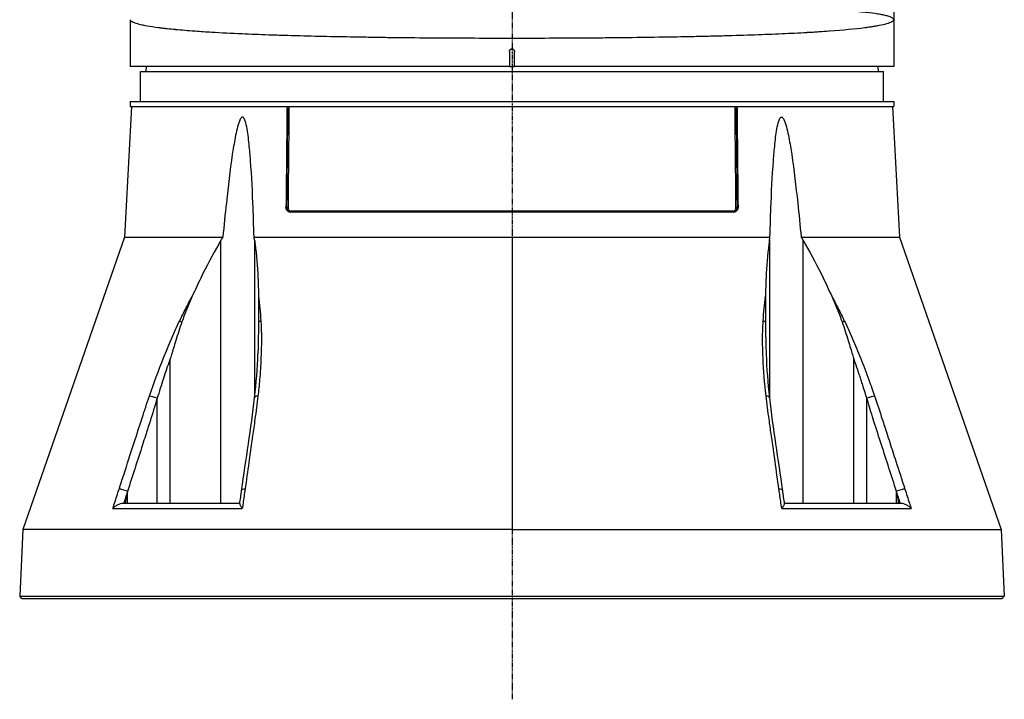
# Model space of a CAD drawing. Header units: millimetres. Extents: x 0 to 4378, y 0 to 2376.
# Tile 24 of 236: x 672 to 868, y 640 to 775. Entities that reach past the tile are written whole.
import ezdxf

# ---------------------------------------------------------------- set-up
doc = ezdxf.new("R2010")
doc.units = ezdxf.units.MM
doc.header["$LTSCALE"] = 0.2
doc.linetypes.add('CENTER2', pattern=[1.125, 0.75, -0.125, 0.125, -0.125])
doc.layers.add('02_Center Line', color=1, linetype='CENTER2')

# ---------------------------------------------------------------- blocks, each defined once
blk = doc.blocks.new('A$Cd43f6b5f')
for p, q in [((76, 181.88), (76, 115.3)), ((-76, 115.3), (-76, 106)), ((76, 115.3), (76, 106)), ((-0.5, 109), (-0.5, 106)), ((0.5, 106), (0.5, 109)), ((-0.5, 106), (-76, 106)), ((-72.87, 106), (-72.89, 105)), ((-0.5, 106), (0.5, 106)), ((76, 106), (0.5, 106)), ((72.87, 106), (72.89, 105)), ((-74, 105), (74, 105)), ((-74, 99), (-74, 105)), ((74, 99), (74, 105)), ((-76, 99), (76, 99)), ((-76, 99), (-76, 98)), ((76, 99), (76, 98)), ((-75.79, 98), (-77.15, 72.03)), ((-76, 98), (76, 98)), ((75.79, 98), (77.15, 72.03)), ((-44.88, 77.97), (-45, 77.97)), ((44.22, 77), (-44.22, 77)), ((43.97, 77.19), (-43.97, 77.19)), ((44.09, 77), (44.09, 77)), ((45, 77.97), (44.88, 77.97)), ((-77.15, 72.03), (-97.38, 13.79)), ((-77.15, 72.03), (-57.57, 72.03)), ((-57.95, 19), (-57.95, 71.39)), ((-51.36, 72.03), (0, 72.03)), ((-51.26, 71.39), (-51.26, 40.02)), ((0, 72.03), (51.36, 72.03)), ((0, 72.03), (0, 70.02)), ((51.26, 71.39), (51.26, 40.02)), ((57.57, 72.03), (77.15, 72.03)), ((57.95, 19), (57.95, 71.39)), ((77.15, 72.03), (97.38, 13.79)), ((0, 70.02), (0, 13.79)), ((-50.35, 59.28), (-50.35, 59.28)), ((50.35, 59.26), (50.35, 59.26)), ((-68.07, 19), (-68.07, 47.76)), ((68.07, 19), (68.07, 47.76)), ((-70.65, 19), (-70.65, 39.92)), ((-70.65, 39.92), (-70.65, 39.92)), ((70.65, 19), (70.65, 39.92)), ((-51.26, 35.22), (-51.26, 35.22)), ((51.26, 35.22), (51.26, 35.22)), ((-75.06, 31.64), (-75.06, 31.64)), ((75.05, 31.67), (75.05, 31.67)), ((-76.56, 19), (-76.56, 21.4)), ((76.56, 19), (76.56, 21.4)), ((-79.48, 17.99), (-53.7, 17.99)), ((-54.21, 19), (-77.45, 19)), ((53.7, 17.99), (79.48, 17.99)), ((77.45, 19), (54.21, 19)), ((-97.38, 13.79), (-98.02, 0.5)), ((0, 13.79), (-97.38, 13.79)), ((0, 13.79), (97.38, 13.79)), ((97.38, 13.79), (98.02, 0.5)), ((-98.02, 0.5), (98.02, 0.5)), ((-97.55, 0), (-98.02, 0.5)), ((97.55, 0), (-97.55, 0)), ((-87.52, 0), (-87.52, 0)), ((-57.69, 0), (-57.69, 0)), ((-43.67, 0), (-43.67, 0)), ((97.55, 0), (98.02, 0.5))]:
    blk.add_line(p, q)
for centre, major_axis, ratio, start_param, end_param in [((-44.72, 77.98), (0.2, -0.002), 0.057317, 3.779603, 5.335087), ((-44.09, 77.2), (0, -0.2), 0.575043, 0.021079, 1.51865), ((44.09, 77.2), (0, -0.2), 0.575043, 4.764774, 6.283101), ((44.09, 77.2), (0, -0.2), 0.575043, 6.283101, 6.283182), ((44.72, 77.98), (-0.2, -0.002), 0.05732, 0.947932, 2.503548), ((-65.04, 54.86), (-1.35, 0.66), 0.057665, 0.607364, 1.057256), ((-49.16, 54.86), (-1.5, -0.09), 0.431477, 5.294348, 5.744777), ((49.16, 54.86), (-1.5, 0.09), 0.431477, 3.680016, 4.13043), ((65.04, 54.86), (1.35, 0.66), 0.057893, 5.225953, 5.675827), ((-71.03, 39.88), (-1.42, 0.49), 0.108063, 4.484642, 5.706473), ((-49.77, 39.88), (-1.49, 0.17), 0.323016, 5.32621, 6.283185), ((49.77, 39.88), (1.49, 0.17), 0.323016, 0, 0.956975), ((71.03, 39.88), (1.42, 0.49), 0.108063, 0.576712, 1.79861), ((-77.06, 21.37), (-1.43, 0.46), 0.133958, 4.3984, 5.717837), ((-52.35, 21.37), (-1.49, 0.21), 0.304914, 5.321029, 6.283185), ((52.35, 21.37), (1.49, 0.21), 0.304914, 0, 0.962156), ((77.06, 21.37), (1.43, 0.46), 0.133958, 0.565348, 1.884847)]:
    blk.add_ellipse(centre, major_axis=major_axis, ratio=ratio, start_param=start_param, end_param=end_param)
for points, knots in [([(0.54, 117.94), (1.56, 117.94), (2.61, 117.93), (4.32, 117.93), (4.97, 117.93), (5.95, 117.93), (6.28, 117.93), (6.95, 117.93), (7.34, 117.93), (8.19, 117.93), (8.79, 117.93), (9.74, 117.93), (10.06, 117.93), (10.56, 117.93), (10.72, 117.93), (11.06, 117.93), (11.28, 117.93), (11.9, 117.93), (12.46, 117.93), (13.4, 117.93), (13.73, 117.92), (14.25, 117.92), (14.43, 117.92), (14.79, 117.92), (15, 117.92), (15.79, 117.92), (16.41, 117.92), (17.65, 117.92), (18.32, 117.92), (19.46, 117.91), (20.04, 117.91), (21.26, 117.91), (21.93, 117.91), (25.02, 117.9), (27.39, 117.89), (30.76, 117.87), (31.89, 117.87), (33.59, 117.86), (34.15, 117.85), (35.29, 117.85), (35.9, 117.84), (37.48, 117.83), (38.55, 117.82), (40.17, 117.81), (40.71, 117.8), (41.53, 117.79), (41.94, 117.79), (42.36, 117.79), (42.63, 117.78), (42.79, 117.78), (44.73, 117.76), (46.62, 117.74), (49.5, 117.69), (50.48, 117.68), (51.94, 117.65), (52.43, 117.64), (53.17, 117.63), (53.41, 117.62), (53.78, 117.61), (53.9, 117.61), (54.15, 117.6), (54.29, 117.6), (55.94, 117.56), (57.51, 117.52), (59.87, 117.44), (60.65, 117.42), (61.82, 117.37), (62.2, 117.35), (62.78, 117.33), (63.06, 117.31), (63.35, 117.3), (63.54, 117.29), (63.65, 117.29), (64.93, 117.22), (66.11, 117.16), (67.82, 117.04), (68.38, 116.99), (69.2, 116.92), (69.46, 116.9), (69.86, 116.86), (69.99, 116.85), (70.25, 116.82), (70.39, 116.81), (71.36, 116.7), (72.15, 116.6), (73.19, 116.43), (73.52, 116.37), (73.96, 116.27), (74.1, 116.24), (74.37, 116.18), (74.51, 116.14), (75.55, 115.85), (76, 115.57), (76, 115.3)], [0.0047231, 0.0047231, 0.0047231, 0.0047231, 0.03125, 0.03125, 0.046875, 0.046875, 0.0546875, 0.0546875, 0.0625, 0.0625, 0.078125, 0.078125, 0.0859375, 0.0859375, 0.0898438, 0.0898438, 0.09375, 0.09375, 0.109375, 0.109375, 0.1171875, 0.1171875, 0.1210938, 0.1210938, 0.125, 0.125, 0.140625, 0.140625, 0.15625, 0.15625, 0.171875, 0.171875, 0.1875, 0.1875, 0.25, 0.25, 0.28125, 0.28125, 0.296875, 0.296875, 0.3125, 0.3125, 0.34375, 0.34375, 0.359375, 0.359375, 0.3671875, 0.3710938, 0.3710938, 0.375, 0.375, 0.4375, 0.4375, 0.46875, 0.46875, 0.484375, 0.484375, 0.4921875, 0.4921875, 0.4960938, 0.4960938, 0.5, 0.5, 0.5625, 0.5625, 0.59375, 0.59375, 0.609375, 0.609375, 0.6171875, 0.6210938, 0.6210938, 0.625, 0.625, 0.6875, 0.6875, 0.71875, 0.71875, 0.734375, 0.734375, 0.7421875, 0.7421875, 0.75, 0.75, 0.8125, 0.8125, 0.84375, 0.84375, 0.859375, 0.859375, 0.875, 0.875, 1, 1, 1, 1]), ([(76, 115.3), (76, 115.15), (75.87, 115.01), (75.63, 114.87), (75.38, 114.72), (75.01, 114.58), (74.55, 114.45), (74.44, 114.42), (74.33, 114.39), (74.22, 114.37), (73.78, 114.25), (73.28, 114.15), (72.74, 114.05), (72.62, 114.03), (72.5, 114.01), (72.38, 113.99), (72.12, 113.94), (71.85, 113.9), (71.57, 113.86), (71.49, 113.84), (71.41, 113.83), (71.33, 113.82), (71.15, 113.79), (70.97, 113.77), (70.78, 113.74), (70.69, 113.73), (70.6, 113.72), (70.5, 113.71), (70.46, 113.7), (70.41, 113.69), (70.37, 113.69), (70.32, 113.68), (70.29, 113.68), (70.22, 113.67), (68.31, 113.42), (65.95, 113.2), (63.24, 113), (63.19, 113), (63.15, 113), (63.11, 112.99), (62.45, 112.95), (61.78, 112.9), (61.09, 112.86), (60.72, 112.83), (60.34, 112.81), (59.96, 112.78), (59.57, 112.76), (59.18, 112.74), (58.79, 112.72), (58.75, 112.71), (58.72, 112.71), (58.69, 112.71), (57.13, 112.62), (55.46, 112.54), (53.78, 112.46), (50.31, 112.31), (46.5, 112.18), (42.3, 112.06), (41.79, 112.05), (41.26, 112.04), (40.73, 112.02), (40.2, 112.01), (39.67, 111.99), (39.13, 111.98), (38.06, 111.96), (36.98, 111.93), (35.88, 111.91), (33.89, 111.87), (31.85, 111.83), (29.76, 111.8), (29.56, 111.79), (29.36, 111.79), (29.16, 111.79), (26.88, 111.75), (24.55, 111.72), (22.17, 111.69), (20.98, 111.68), (19.78, 111.67), (18.57, 111.66), (17.36, 111.64), (16.13, 111.63), (14.9, 111.63), (12.45, 111.61), (9.98, 111.59), (7.49, 111.59), (5.02, 111.58), (2.52, 111.57), (0, 111.57), (-2.51, 111.57), (-5, 111.58), (-7.47, 111.59), (-9.94, 111.59), (-12.39, 111.61), (-14.81, 111.62), (-17.25, 111.64), (-19.66, 111.66), (-22.04, 111.69), (-23.23, 111.7), (-24.42, 111.72), (-25.6, 111.73), (-26.79, 111.75), (-27.95, 111.77), (-29.1, 111.79), (-29.31, 111.79), (-29.52, 111.79), (-29.73, 111.8), (-34.13, 111.87), (-38.3, 111.95), (-42.19, 112.06), (-42.35, 112.06), (-42.5, 112.07), (-42.66, 112.07), (-43.54, 112.1), (-44.4, 112.12), (-45.25, 112.15), (-45.75, 112.16), (-46.25, 112.18), (-46.74, 112.2), (-47.23, 112.21), (-47.72, 112.23), (-48.21, 112.25), (-48.29, 112.25), (-48.37, 112.25), (-48.45, 112.25), (-50.3, 112.32), (-52.03, 112.39), (-53.74, 112.46), (-55.87, 112.56), (-57.9, 112.66), (-59.79, 112.77), (-60.93, 112.84), (-62.03, 112.91), (-63.07, 112.99), (-63.1, 112.99), (-63.13, 112.99), (-63.16, 113), (-63.86, 113.05), (-64.53, 113.1), (-65.17, 113.15), (-65.79, 113.2), (-66.38, 113.26), (-66.94, 113.31), (-66.97, 113.31), (-66.99, 113.31), (-67.02, 113.32), (-67.59, 113.37), (-68.13, 113.43), (-68.65, 113.48), (-68.92, 113.51), (-69.19, 113.54), (-69.45, 113.57), (-69.57, 113.59), (-69.7, 113.6), (-69.83, 113.62), (-69.89, 113.63), (-69.95, 113.63), (-70.01, 113.64), (-70.08, 113.65), (-70.15, 113.66), (-70.2, 113.67), (-70.25, 113.67), (-70.31, 113.68), (-70.37, 113.69), (-71.19, 113.79), (-71.98, 113.91), (-72.7, 114.04), (-73.06, 114.11), (-73.39, 114.17), (-73.7, 114.24), (-73.88, 114.28), (-74.05, 114.32), (-74.21, 114.36), (-74.32, 114.39), (-74.43, 114.42), (-74.53, 114.45), (-75, 114.58), (-75.37, 114.72), (-75.63, 114.87), (-75.87, 115), (-76, 115.15), (-76, 115.3)], [0, 0, 0, 0, 0.026859, 0.026859, 0.026859, 0.055882, 0.055882, 0.055882, 0.0625, 0.0625, 0.0625, 0.088102, 0.088102, 0.088102, 0.09375, 0.09375, 0.09375, 0.105899, 0.105899, 0.105899, 0.109375, 0.109375, 0.109375, 0.117187, 0.117187, 0.117187, 0.121094, 0.121094, 0.121094, 0.123047, 0.123047, 0.123047, 0.125, 0.125, 0.125, 0.186506, 0.186506, 0.186506, 0.1875, 0.1875, 0.1875, 0.202204, 0.202204, 0.202204, 0.210124, 0.210124, 0.210124, 0.218083, 0.218083, 0.218083, 0.21875, 0.21875, 0.21875, 0.25, 0.25, 0.25, 0.314679, 0.314679, 0.314679, 0.322657, 0.322657, 0.322657, 0.330608, 0.330608, 0.330608, 0.346427, 0.346427, 0.346427, 0.375, 0.375, 0.375, 0.377702, 0.377702, 0.377702, 0.408623, 0.408623, 0.408623, 0.423994, 0.423994, 0.423994, 0.439307, 0.439307, 0.439307, 0.469763, 0.469763, 0.469763, 0.5, 0.5, 0.5, 0.530182, 0.530182, 0.530182, 0.560531, 0.560531, 0.560531, 0.591146, 0.591146, 0.591146, 0.606586, 0.606586, 0.606586, 0.622133, 0.622133, 0.622133, 0.625, 0.625, 0.625, 0.68509, 0.68509, 0.68509, 0.6875, 0.6875, 0.6875, 0.701146, 0.701146, 0.701146, 0.709244, 0.709244, 0.709244, 0.717374, 0.717374, 0.717374, 0.71875, 0.71875, 0.71875, 0.749974, 0.749974, 0.749974, 0.788948, 0.788948, 0.788948, 0.8125, 0.8125, 0.8125, 0.813192, 0.813192, 0.813192, 0.828873, 0.828873, 0.828873, 0.84375, 0.84375, 0.84375, 0.844413, 0.844413, 0.844413, 0.859375, 0.859375, 0.859375, 0.867188, 0.867188, 0.867188, 0.871094, 0.871094, 0.871094, 0.873047, 0.873047, 0.873047, 0.874974, 0.874974, 0.874974, 0.877349, 0.877349, 0.877349, 0.911524, 0.911524, 0.911524, 0.92814, 0.92814, 0.92814, 0.9375, 0.9375, 0.9375, 0.943912, 0.943912, 0.943912, 0.973127, 0.973127, 0.973127, 1, 1, 1, 1]), ([(-0.5, 109), (-0.5, 109.06), (-0.49, 109.11), (-0.47, 109.17), (-0.45, 109.22), (-0.43, 109.27), (-0.39, 109.31), (-0.36, 109.36), (-0.31, 109.39), (-0.27, 109.42), (-0.22, 109.45), (-0.16, 109.48), (-0.11, 109.49), (-0.07, 109.5), (-0.04, 109.5), (0, 109.5), (0.06, 109.5), (0.11, 109.49), (0.17, 109.47), (0.22, 109.45), (0.27, 109.43), (0.31, 109.39), (0.36, 109.36), (0.39, 109.31), (0.42, 109.26), (0.45, 109.22), (0.48, 109.16), (0.49, 109.11), (0.5, 109.07), (0.5, 109.04), (0.5, 109)], [0, 0, 0, 0, 0.107469, 0.107469, 0.107469, 0.214937, 0.214937, 0.214937, 0.322407, 0.322407, 0.322407, 0.429878, 0.429878, 0.429878, 0.5, 0.5, 0.5, 0.607469, 0.607469, 0.607469, 0.714937, 0.714937, 0.714937, 0.822407, 0.822407, 0.822407, 0.929878, 0.929878, 0.929878, 1, 1, 1, 1]), ([(-44.8, 98), (-44.82, 96.67), (-44.83, 95.34), (-44.84, 94.01), (-44.87, 91.35), (-44.9, 88.68), (-44.92, 86), (-44.95, 83.33), (-44.98, 80.65), (-45, 77.97)], [0.167015, 0.167015, 0.167015, 0.167015, 0.3333333, 0.3333333, 0.3333333, 0.6666667, 0.6666667, 0.6666667, 1, 1, 1, 1]), ([(-44.68, 98), (-44.69, 96.64), (-44.71, 95.28), (-44.72, 93.91), (-44.75, 91), (-44.78, 88.09), (-44.81, 85.17), (-44.83, 82.77), (-44.85, 80.38), (-44.88, 77.97)], [0.1669675, 0.1669675, 0.1669675, 0.1669675, 0.3372962, 0.3372962, 0.3372962, 0.7011574, 0.7011574, 0.7011574, 1, 1, 1, 1]), ([(-44.4, 98), (-44.41, 96.64), (-44.43, 95.27), (-44.44, 93.91), (-44.47, 91), (-44.5, 88.08), (-44.53, 85.17), (-44.55, 82.77), (-44.58, 80.37), (-44.6, 77.97)], [0.1669438, 0.1669438, 0.1669438, 0.1669438, 0.3374615, 0.3374615, 0.3374615, 0.701243, 0.701243, 0.701243, 1, 1, 1, 1]), ([(44.6, 77.97), (44.58, 80.38), (44.55, 82.79), (44.53, 85.2), (44.5, 88.12), (44.47, 91.02), (44.44, 93.93), (44.43, 95.29), (44.41, 96.64), (44.4, 98)], [0, 0, 0, 0, 0.3003264, 0.3003264, 0.3003264, 0.6633231, 0.6633231, 0.6633231, 0.8330562, 0.8330562, 0.8330562, 0.8330562]), ([(44.88, 77.97), (44.85, 80.39), (44.83, 82.8), (44.81, 85.21), (44.78, 88.12), (44.75, 91.03), (44.72, 93.93), (44.71, 95.29), (44.69, 96.65), (44.68, 98)], [0, 0, 0, 0, 0.3004123, 0.3004123, 0.3004123, 0.6634885, 0.6634885, 0.6634885, 0.8330325, 0.8330325, 0.8330325, 0.8330325]), ([(44.8, 98), (44.82, 96.67), (44.83, 95.34), (44.84, 94.01), (44.87, 91.35), (44.9, 88.68), (44.92, 86), (44.95, 83.33), (44.98, 80.65), (45, 77.97)], [0.167015, 0.167015, 0.167015, 0.167015, 0.3333333, 0.3333333, 0.3333333, 0.6666667, 0.6666667, 0.6666667, 1, 1, 1, 1]), ([(-51.36, 72.03), (-51.43, 74.33), (-51.5, 76.6), (-51.73, 82.12), (-51.89, 85.32), (-52.24, 89.51), (-52.35, 90.69), (-52.57, 92.43), (-52.65, 93), (-52.85, 94.11), (-52.96, 94.64), (-53.2, 95.36), (-53.3, 95.62), (-53.47, 95.81), (-53.51, 95.85), (-53.59, 95.9), (-53.63, 95.91), (-53.71, 95.91), (-53.75, 95.9), (-53.84, 95.85), (-53.88, 95.81), (-54.06, 95.62), (-54.18, 95.36), (-54.47, 94.64), (-54.61, 94.11), (-54.88, 93), (-55, 92.43), (-55.34, 90.69), (-55.53, 89.51), (-56.15, 85.32), (-56.53, 82.12), (-57.12, 76.6), (-57.35, 74.33), (-57.57, 72.03)], [-10.718091, -10.718091, -10.718091, -10.718091, -10.065889, -10.065889, -9.118131, -9.118131, -8.790101, -8.790101, -8.626085, -8.626085, -8.46207, -8.46207, -8.384853, -8.384853, -8.367475, -8.367475, -8.350096, -8.350096, -8.332718, -8.332718, -8.315339, -8.315339, -8.238122, -8.238122, -8.074107, -8.074107, -7.910092, -7.910092, -7.582061, -7.582061, -6.634304, -6.634304, -5.982102, -5.982102, -5.982102, -5.982102]), ([(51.36, 72.03), (51.43, 74.33), (51.5, 76.6), (51.73, 82.12), (51.89, 85.32), (52.24, 89.51), (52.35, 90.69), (52.57, 92.43), (52.65, 93), (52.85, 94.11), (52.96, 94.64), (53.2, 95.36), (53.3, 95.62), (53.47, 95.81), (53.51, 95.85), (53.59, 95.9), (53.63, 95.91), (53.71, 95.91), (53.75, 95.9), (53.84, 95.85), (53.88, 95.81), (54.06, 95.62), (54.18, 95.36), (54.47, 94.64), (54.61, 94.11), (54.88, 93), (55, 92.43), (55.34, 90.69), (55.53, 89.51), (56.15, 85.32), (56.53, 82.12), (57.12, 76.6), (57.35, 74.33), (57.57, 72.03)], [5.982106, 5.982106, 5.982106, 5.982106, 6.634304, 6.634304, 7.582061, 7.582061, 7.910092, 7.910092, 8.074107, 8.074107, 8.238122, 8.238122, 8.315339, 8.315339, 8.332718, 8.332718, 8.350096, 8.350096, 8.367475, 8.367475, 8.384853, 8.384853, 8.46207, 8.46207, 8.626085, 8.626085, 8.790101, 8.790101, 9.118131, 9.118131, 10.065889, 10.065889, 10.718087, 10.718087, 10.718087, 10.718087]), ([(-44.22, 77), (-44.32, 77), (-44.43, 77.02), (-44.63, 77.13), (-44.72, 77.2), (-44.86, 77.38), (-44.92, 77.49), (-44.99, 77.73), (-45, 77.86), (-45, 77.97)], [-0.4521231, -0.4521231, -0.4521231, -0.4521231, -0.4145569, -0.4145569, -0.3768637, -0.3768637, -0.3391437, -0.3391437, -0.3039745, -0.3039745, -0.3039745, -0.3039745]), ([(-44.88, 77.97), (-44.88, 77.65), (-44.75, 77.38), (-44.59, 77.22), (-44.43, 77.06), (-44.25, 77), (-44.09, 77)], [0, 0, 0, 0, 0.5, 0.5, 0.5, 1, 1, 1, 1]), ([(44.09, 77), (44.25, 77), (44.43, 77.06), (44.59, 77.22), (44.75, 77.38), (44.88, 77.65), (44.88, 77.97)], [0.0001034, 0.0001034, 0.0001034, 0.0001034, 0.5, 0.5, 0.5, 1, 1, 1, 1]), ([(45, 77.97), (45, 77.86), (44.99, 77.73), (44.92, 77.49), (44.86, 77.38), (44.72, 77.2), (44.63, 77.13), (44.43, 77.02), (44.32, 77), (44.22, 77)], [-0.2992343, -0.2992343, -0.2992343, -0.2992343, -0.2640654, -0.2640654, -0.2263454, -0.2263454, -0.1886522, -0.1886522, -0.1510866, -0.1510866, -0.1510866, -0.1510866]), ([(-57.95, 71.39), (-58.1, 71.14), (-58.25, 70.89), (-59.64, 68.47), (-60.82, 66.21), (-62.54, 62.68), (-63.11, 61.47), (-63.67, 60.24)], [-6.981884, -6.981884, -6.981884, -6.981884, -6.895402, -6.895402, -6.139681, -6.139681, -5.753377, -5.753377, -5.753377, -5.753377]), ([(-51.26, 71.39), (-51.23, 71.14), (-51.19, 70.89), (-50.88, 68.47), (-50.69, 66.21), (-50.53, 62.68), (-50.49, 61.46), (-50.47, 60.24)], [10.325467, 10.325467, 10.325467, 10.325467, 10.411949, 10.411949, 11.16767, 11.16767, 11.554513, 11.554513, 11.554513, 11.554513]), ([(51.26, 71.39), (51.23, 71.14), (51.19, 70.89), (50.88, 68.47), (50.69, 66.21), (50.53, 62.68), (50.49, 61.46), (50.47, 60.23)], [-6.98839, -6.98839, -6.98839, -6.98839, -6.901908, -6.901908, -6.146186, -6.146186, -5.758936, -5.758936, -5.758936, -5.758936]), ([(57.95, 71.39), (58.1, 71.14), (58.25, 70.89), (59.64, 68.47), (60.82, 66.21), (62.54, 62.68), (63.11, 61.46), (63.67, 60.23)], [10.331972, 10.331972, 10.331972, 10.331972, 10.418454, 10.418454, 11.174175, 11.174175, 11.561438, 11.561438, 11.561438, 11.561438]), ([(-66.17, 55.36), (-65.77, 56.18), (-65.36, 57), (-64.95, 57.82), (-64.53, 58.63), (-64.11, 59.44), (-63.67, 60.24)], [0, 0, 0, 0, 0.499437, 0.499437, 0.499437, 1, 1, 1, 1]), ([(-63.67, 60.24), (-64.05, 59.41), (-64.42, 58.55), (-65.1, 56.86), (-65.44, 55.97), (-65.73, 55.12)], [0.0000001, 0.0000001, 0.0000001, 0.0000001, 0.2752389, 0.2752389, 0.5482669, 0.5482669, 0.5482669, 0.5482669]), ([(-50.47, 60.24), (-50.36, 59.44), (-50.28, 58.63), (-50.2, 57.81), (-50.13, 57), (-50.06, 56.18), (-50.01, 55.35)], [0, 0, 0, 0, 0.50012, 0.50012, 0.50012, 1, 1, 1, 1]), ([(-50.47, 60.24), (-50.45, 59.4), (-50.45, 58.55), (-50.45, 56.86), (-50.45, 55.97), (-50.46, 55.11)], [-0.545343, -0.545343, -0.545343, -0.545343, -0.2715108, -0.2715108, -0.0000031, -0.0000031, -0.0000031, -0.0000031]), ([(50.01, 55.35), (50.06, 56.17), (50.13, 57), (50.2, 57.81), (50.28, 58.62), (50.36, 59.43), (50.47, 60.23)], [0, 0, 0, 0, 0.499875, 0.499875, 0.499875, 1, 1, 1, 1]), ([(50.47, 60.23), (50.45, 59.4), (50.45, 58.55), (50.45, 56.86), (50.45, 55.97), (50.46, 55.11)], [0.0000001, 0.0000001, 0.0000001, 0.0000001, 0.2749921, 0.2749921, 0.5476443, 0.5476443, 0.5476443, 0.5476443]), ([(63.67, 60.23), (64.11, 59.43), (64.53, 58.63), (64.95, 57.81), (65.36, 57), (65.77, 56.18), (66.17, 55.36)], [0, 0, 0, 0, 0.5005634, 0.5005634, 0.5005634, 1, 1, 1, 1]), ([(63.67, 60.23), (64.05, 59.4), (64.42, 58.55), (65.1, 56.86), (65.44, 55.97), (65.73, 55.12)], [-0.5445996, -0.5445996, -0.5445996, -0.5445996, -0.2712223, -0.2712223, -0.0000015, -0.0000015, -0.0000015, -0.0000015]), ([(-72.19, 40.38), (-71.31, 42.93), (-70.38, 45.47), (-69.38, 47.99), (-68.87, 49.25), (-68.36, 50.5), (-67.82, 51.74), (-67.55, 52.37), (-67.27, 52.99), (-66.99, 53.6), (-66.72, 54.19), (-66.45, 54.78), (-66.17, 55.36)], [0, 0, 0, 0, 0.5027546, 0.5027546, 0.5027546, 0.7543165, 0.7543165, 0.7543165, 0.8801534, 0.8801534, 0.8801534, 1, 1, 1, 1]), ([(-65.73, 55.12), (-66.15, 53.93), (-66.55, 52.67), (-67.28, 50.32), (-67.55, 49.38), (-67.83, 48.5), (-67.89, 48.31), (-67.99, 48.01), (-68.03, 47.89), (-68.07, 47.76)], [0.0000011, 0.0000011, 0.0000011, 0.0000011, 0.3781689, 0.3781689, 0.7285819, 0.7285819, 0.8175277, 0.8175277, 0.8788966, 0.8788966, 0.8788966, 0.8788966]), ([(-50.46, 55.11), (-50.47, 54.17), (-50.49, 53.22), (-50.51, 52.27), (-50.53, 51.1), (-50.56, 49.92), (-50.6, 48.75)], [0.0000004, 0.0000004, 0.0000004, 0.0000004, 0.3887558, 0.3887558, 0.3887558, 0.8644485, 0.8644485, 0.8644485, 0.8644485]), ([(-50.01, 55.35), (-49.86, 52.92), (-49.87, 50.44), (-49.98, 47.94), (-50.04, 46.49), (-50.14, 45.04), (-50.26, 43.57), (-50.35, 42.51), (-50.46, 41.44), (-50.58, 40.38)], [0, 0, 0, 0, 0.500233, 0.500233, 0.500233, 0.789448, 0.789448, 0.789448, 1, 1, 1, 1]), ([(50.58, 40.38), (50.29, 42.91), (50.09, 45.44), (49.98, 47.94), (49.9, 49.73), (49.87, 51.52), (49.92, 53.28), (49.94, 53.98), (49.97, 54.67), (50.01, 55.35)], [0, 0, 0, 0, 0.499826, 0.499826, 0.499826, 0.858832, 0.858832, 0.858832, 1, 1, 1, 1]), ([(50.46, 55.11), (50.48, 53.9), (50.5, 52.69), (50.55, 50.36), (50.58, 49.44), (50.6, 48.72), (50.6, 48.71), (50.6, 48.7)], [0.0000003, 0.0000003, 0.0000003, 0.0000003, 0.385971, 0.385971, 0.7217999, 0.7217999, 0.7269919, 0.7269919, 0.7269919, 0.7269919]), ([(65.73, 55.12), (66.15, 53.93), (66.55, 52.67), (67.28, 50.32), (67.55, 49.38), (67.83, 48.5), (67.89, 48.31), (67.99, 48.01), (68.03, 47.89), (68.07, 47.76)], [-0.5643199, -0.5643199, -0.5643199, -0.5643199, -0.3213467, -0.3213467, -0.0964507, -0.0964507, -0.0393511, -0.0393511, 0, 0, 0, 0]), ([(66.17, 55.36), (66.45, 54.78), (66.72, 54.19), (66.99, 53.6), (67.27, 52.99), (67.55, 52.37), (67.82, 51.75), (68.36, 50.5), (68.87, 49.25), (69.37, 47.99), (69.96, 46.52), (70.52, 45.05), (71.05, 43.57), (71.44, 42.51), (71.82, 41.44), (72.19, 40.38)], [0, 0, 0, 0, 0.1198746, 0.1198746, 0.1198746, 0.2457225, 0.2457225, 0.2457225, 0.4973048, 0.4973048, 0.4973048, 0.7896386, 0.7896386, 0.7896386, 1, 1, 1, 1]), ([(-68.07, 47.76), (-68.12, 47.64), (-68.16, 47.52), (-68.39, 46.86), (-68.58, 46.3), (-68.99, 45.12), (-69.2, 44.49), (-69.84, 42.55), (-70.25, 41.24), (-70.65, 39.92)], [0, 0, 0, 0, 0.0387976, 0.0387976, 0.224397, 0.224397, 0.4372331, 0.4372331, 0.8758897, 0.8758897, 0.8758897, 0.8758897]), ([(68.18, 47.47), (68.17, 47.49), (68.16, 47.51), (68.15, 47.53), (68.13, 47.61), (68.1, 47.69), (68.07, 47.76)], [0, 0, 0, 0, 0.2136157, 0.2136157, 0.2136157, 0.9999613, 0.9999613, 0.9999613, 0.9999613]), ([(70.65, 39.92), (70.61, 40.08), (70.42, 40.71), (70.07, 41.82), (69.98, 42.1), (69.92, 42.29), (69.86, 42.49), (69.79, 42.69), (69.73, 42.87), (69.68, 43.03), (69.58, 43.34), (69.51, 43.57), (69.46, 43.71), (69.45, 43.74), (69.41, 43.87), (69.38, 43.94), (69.36, 44.02), (69.33, 44.1), (69.31, 44.18), (69.25, 44.34), (69.2, 44.49), (69.15, 44.65), (69.04, 44.96), (68.94, 45.28), (68.83, 45.59), (68.62, 46.22), (68.4, 46.85), (68.18, 47.47)], [0, 0, 0, 0, 0.25, 0.25, 0.25, 0.3125, 0.3125, 0.3125, 0.375, 0.375, 0.375, 0.5, 0.5, 0.5, 0.53125, 0.53125, 0.53125, 0.5625, 0.5625, 0.5625, 0.625, 0.625, 0.625, 0.75, 0.75, 0.75, 1, 1, 1, 1]), ([(-78.23, 21.86), (-77.92, 22.8), (-77.62, 23.74), (-77.31, 24.69), (-76.62, 26.83), (-75.92, 28.98), (-75.23, 31.12), (-74.73, 32.66), (-74.22, 34.21), (-73.72, 35.75), (-73.7, 35.83), (-73.67, 35.92), (-73.64, 36), (-73.17, 37.46), (-72.69, 38.92), (-72.19, 40.38)], [0, 0, 0, 0, 0.152677, 0.152677, 0.152677, 0.499986, 0.499986, 0.499986, 0.749983, 0.749983, 0.749983, 0.763385, 0.763385, 0.763385, 1, 1, 1, 1]), ([(-70.65, 39.92), (-71.12, 38.38), (-71.58, 36.84), (-72.07, 35.3), (-72.37, 34.36), (-72.68, 33.41), (-72.98, 32.47), (-73.18, 31.87), (-73.37, 31.27), (-73.56, 30.67), (-74.56, 27.58), (-75.56, 24.49), (-76.56, 21.4)], [0, 0, 0, 0, 0.2495704, 0.2495704, 0.2495704, 0.4024514, 0.4024514, 0.4024514, 0.4997522, 0.4997522, 0.4997522, 0.9999842, 0.9999842, 0.9999842, 0.9999842]), ([(-50.58, 40.38), (-50.76, 38.84), (-50.97, 37.29), (-51.19, 35.75), (-51.34, 34.65), (-51.5, 33.54), (-51.66, 32.44), (-51.72, 32), (-51.78, 31.56), (-51.84, 31.12), (-52.03, 29.8), (-52.22, 28.47), (-52.4, 27.15), (-52.65, 25.38), (-52.9, 23.62), (-53.15, 21.86)], [0, 0, 0, 0, 0.250019, 0.250019, 0.250019, 0.428779, 0.428779, 0.428779, 0.500005, 0.500005, 0.500005, 0.71439, 0.71439, 0.71439, 1, 1, 1, 1]), ([(53.15, 21.86), (52.89, 23.68), (52.63, 25.51), (52.38, 27.34), (52.2, 28.6), (52.02, 29.86), (51.84, 31.12), (51.76, 31.68), (51.68, 32.25), (51.6, 32.81), (51.46, 33.79), (51.32, 34.77), (51.19, 35.75), (50.97, 37.29), (50.76, 38.84), (50.58, 40.38)], [0, 0, 0, 0, 0.295731, 0.295731, 0.295731, 0.499995, 0.499995, 0.499995, 0.591463, 0.591463, 0.591463, 0.749983, 0.749983, 0.749983, 1, 1, 1, 1]), ([(76.56, 21.4), (75.56, 24.49), (74.56, 27.58), (73.57, 30.66), (73.07, 32.21), (72.56, 33.76), (72.07, 35.31), (71.66, 36.58), (71.28, 37.86), (70.89, 39.13), (70.81, 39.4), (70.73, 39.66), (70.65, 39.92)], [0, 0, 0, 0, 0.5, 0.5, 0.5, 0.750745, 0.750745, 0.750745, 0.957271, 0.957271, 0.957271, 1, 1, 1, 1]), ([(72.19, 40.38), (72.72, 38.84), (73.22, 37.29), (73.72, 35.75), (74.02, 34.84), (74.32, 33.92), (74.61, 33.01), (74.82, 32.38), (75.02, 31.75), (75.23, 31.12), (75.62, 29.89), (76.02, 28.66), (76.42, 27.43), (77.02, 25.57), (77.63, 23.72), (78.23, 21.86)], [0, 0, 0, 0, 0.250016, 0.250016, 0.250016, 0.398143, 0.398143, 0.398143, 0.500005, 0.500005, 0.500005, 0.699072, 0.699072, 0.699072, 1, 1, 1, 1]), ([(-79.48, 17.99), (-79.17, 18.94), (-78.87, 19.88), (-78.56, 20.82), (-78.45, 21.17), (-78.34, 21.51), (-78.23, 21.86)], [0, 0, 0, 0, 0.731799, 0.731799, 0.731799, 1, 1, 1, 1]), ([(-53.15, 21.86), (-53.28, 20.91), (-53.42, 19.97), (-53.55, 19.03), (-53.6, 18.68), (-53.65, 18.34), (-53.7, 17.99)], [0, 0, 0, 0, 0.731803, 0.731803, 0.731803, 1, 1, 1, 1]), ([(53.7, 17.99), (53.56, 18.94), (53.43, 19.88), (53.3, 20.82), (53.25, 21.17), (53.2, 21.51), (53.15, 21.86)], [0, 0, 0, 0, 0.731791, 0.731791, 0.731791, 1, 1, 1, 1]), ([(78.23, 21.86), (78.53, 20.91), (78.84, 19.97), (79.14, 19.03), (79.26, 18.68), (79.37, 18.34), (79.48, 17.99)], [0, 0, 0, 0, 0.731794, 0.731794, 0.731794, 1, 1, 1, 1]), ([(-76.59, 21.3), (-76.63, 21.17), (-76.67, 21.03), (-76.77, 20.61), (-76.81, 20.37), (-76.91, 19.79), (-76.97, 19.37), (-77.02, 19)], [0.000001, 0.000001, 0.000001, 0.000001, 0.0438155, 0.0438155, 0.0906037, 0.0906037, 0.1723278, 0.1723278, 0.1723278, 0.1723278]), ([(-76.56, 21.4), (-76.56, 21.39), (-76.57, 21.37), (-76.58, 21.34), (-76.58, 21.32), (-76.59, 21.3)], [0, 0, 0, 0, 0.0058123, 0.0058123, 0.01163485, 0.01163485, 0.01163485, 0.01163485]), ([(77.02, 19), (76.97, 19.38), (76.91, 19.83), (76.8, 20.42), (76.76, 20.65), (76.66, 21.1), (76.61, 21.25), (76.56, 21.4)], [0.000001, 0.000001, 0.000001, 0.000001, 0.116379, 0.116379, 0.1785721, 0.1785721, 0.2497386, 0.2497386, 0.2497386, 0.2497386]), ([(-77.45, 19), (-77.63, 19), (-77.82, 18.97), (-78.21, 18.86), (-78.41, 18.77), (-78.77, 18.58), (-78.93, 18.48), (-79.22, 18.25), (-79.36, 18.12), (-79.48, 18), (-79.48, 17.99), (-79.48, 17.99)], [0.000001, 0.000001, 0.000001, 0.000001, 0.0570155, 0.0570155, 0.1206062, 0.1206062, 0.1807381, 0.1807381, 0.239696, 0.239696, 0.2404159, 0.2404159, 0.2404159, 0.2404159]), ([(-54.21, 18.94), (-54.22, 18.93), (-54.22, 18.93), (-54.21, 18.86), (-54.18, 18.77), (-54.09, 18.58), (-54.03, 18.48), (-53.88, 18.25), (-53.8, 18.12), (-53.7, 18), (-53.7, 17.99), (-53.7, 17.99)], [-0.1946755, -0.1946755, -0.1946755, -0.1946755, -0.1842876, -0.1842876, -0.1201375, -0.1201375, -0.0594765, -0.0594765, 0, 0, 0.0007263, 0.0007263, 0.0007263, 0.0007263]), ([(54.21, 18.94), (54.22, 18.93), (54.22, 18.93), (54.21, 18.86), (54.18, 18.77), (54.09, 18.58), (54.03, 18.48), (53.88, 18.25), (53.8, 18.12), (53.7, 18), (53.7, 17.99), (53.7, 17.99)], [0.0467182, 0.0467182, 0.0467182, 0.0467182, 0.0570155, 0.0570155, 0.1206061, 0.1206061, 0.1807381, 0.1807381, 0.239696, 0.239696, 0.2404159, 0.2404159, 0.2404159, 0.2404159]), ([(79.48, 17.99), (79.48, 17.99), (79.48, 18), (79.36, 18.12), (79.22, 18.25), (78.93, 18.48), (78.77, 18.58), (78.41, 18.77), (78.21, 18.86), (77.82, 18.97), (77.63, 19), (77.45, 19)], [-0.0007263, -0.0007263, -0.0007263, -0.0007263, 0, 0, 0.0594766, 0.0594766, 0.1201375, 0.1201375, 0.1842876, 0.1842876, 0.2418037, 0.2418037, 0.2418037, 0.2418037])]:
    blk.add_open_spline(points, degree=3, knots=knots)
for points in [[(-44.6, 77.97), (-44.6, 77.9), (-44.59, 77.77), (-44.53, 77.57), (-44.41, 77.38), (-44.22, 77.23), (-44.06, 77.19), (-43.97, 77.19)], [(43.97, 77.19), (44.03, 77.19), (44.13, 77.2), (44.3, 77.29), (44.45, 77.44), (44.57, 77.66), (44.6, 77.86), (44.6, 77.97)], [(-57.57, 72.03), (-57.7, 71.82), (-57.83, 71.61), (-57.95, 71.39)], [(-51.26, 71.39), (-51.29, 71.61), (-51.33, 71.82), (-51.36, 72.03)], [(51.26, 71.39), (51.29, 71.61), (51.33, 71.82), (51.36, 72.03)], [(57.57, 72.03), (57.7, 71.82), (57.83, 71.61), (57.95, 71.39)], [(-51.26, 40.06), (-50.92, 42.97), (-50.69, 45.88), (-50.6, 48.75)], [(50.6, 48.7), (50.7, 45.84), (50.92, 42.95), (51.26, 40.06)], [(-53.84, 21.58), (-52.96, 27.74), (-51.96, 33.92), (-51.26, 40.06)], [(51.26, 40.06), (51.96, 33.92), (52.96, 27.74), (53.84, 21.58)], [(-54.21, 18.94), (-54.09, 19.82), (-53.96, 20.7), (-53.84, 21.58)], [(53.84, 21.58), (53.96, 20.7), (54.09, 19.82), (54.21, 18.94)], [(-76.59, 21.3), (-76.84, 20.54), (-77.09, 19.77), (-77.33, 19)], [(77.33, 19), (77.07, 19.8), (76.82, 20.6), (76.56, 21.4)]]:
    blk.add_open_spline(points, degree=3)
at = {"layer": '02_Center Line'}
blk.add_line((0, 1165), (0, -20), dxfattribs=at)

msp = doc.modelspace()

# ---------------------------------------------------------------- block references
msp.add_blockref('A$Cd43f6b5f', (770.141, 659.684))

doc.saveas('drawing.dxf')
